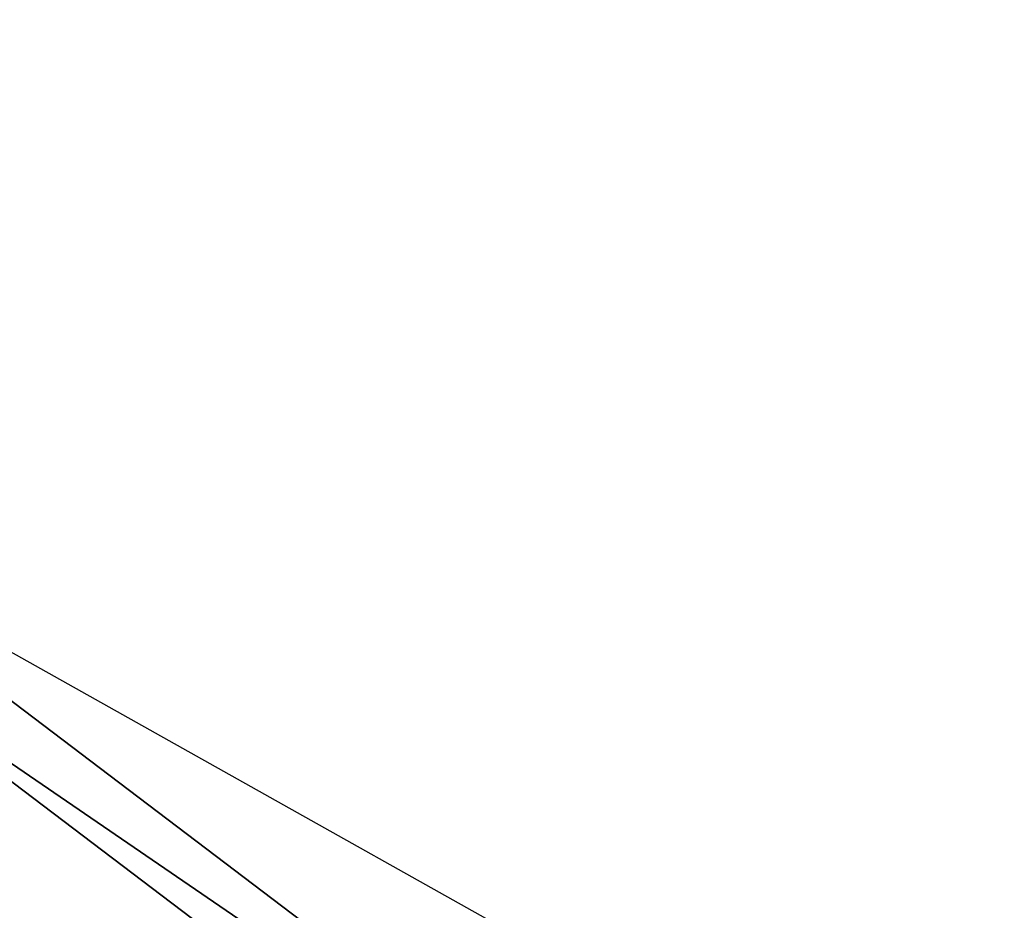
# Model space of a CAD drawing. Header units: centimetres. Extents: x -30.2 to 45.3, y -8.4 to 52.9.
# Tile 121 of 256: x -27.41 to -27.256, y -5.34 to -5.201. Entities that reach past the tile are written whole.
import ezdxf

# ---------------------------------------------------------------- set-up
doc = ezdxf.new("R2010")
doc.units = ezdxf.units.CM
doc.layers.add('RF471304_Scharnier', color=7, linetype='Continuous', true_color=0xb1581b)

msp = doc.modelspace()

# ---------------------------------------------------------------- meshes
at = {"layer": 'RF471304_Scharnier', "color": 213, "true_color": 0xe158c7}
mesh = msp.add_polyface(dxfattribs=at)
corners = [(-27.56703567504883, -5.386471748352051, 18.61225891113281), (-27.56703567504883, -5.386471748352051, 18.562255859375), (-27.44961166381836, -5.290724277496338, 18.562255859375), (-27.62209320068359, -5.658796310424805, 18.61225891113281), (-27.62209320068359, -5.658796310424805, 18.562255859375), (-27.08651733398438, -5.502763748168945, 18.61225891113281), (-27.08651733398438, -5.502763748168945, 18.562255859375), (-26.25140762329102, -5.239430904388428, 18.562255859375), (-26.25140762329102, -5.239430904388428, 18.61225891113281), (-27.20496368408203, -5.498262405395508, 18.61225891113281), (-27.20496368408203, -5.498262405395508, 18.562255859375), (-27.28590965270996, -5.414875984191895, 18.61225891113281), (-27.28590965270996, -5.414875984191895, 18.562255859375), (-27.44961166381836, -5.290724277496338, 18.61225891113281), (-27.57612800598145, -5.380982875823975, 18.53225708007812), (-27.44983673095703, -5.278003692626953, 18.53225708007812), (-27.63150024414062, -5.654858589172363, 18.53225708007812), (-27.08787155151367, -5.492705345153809, 18.53225708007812), (-26.25409317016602, -5.229792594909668, 18.53225708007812), (-27.20058059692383, -5.48842191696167, 18.53225708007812), (-27.27926254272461, -5.407366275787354, 18.53225708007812), (-27.60340690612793, -5.364516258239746, 18.50225830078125), (-27.45050811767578, -5.239842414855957, 18.50225830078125), (-27.65971946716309, -5.643045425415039, 18.50225830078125), (-27.0919303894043, -5.462529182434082, 18.50225830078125), (-26.26215171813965, -5.20087718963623, 18.50225830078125), (-27.18742752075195, -5.458899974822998, 18.50225830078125), (-27.25932121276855, -5.384838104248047, 18.50225830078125)]
mesh.append_faces([[corners[k] for k in face] for face in [(25, 24, 27)]], dxfattribs={"vtx1": -1, "vtx2": -1, "color": 213})
mesh.append_faces([[corners[k] for k in face] for face in [(0, 1, 2), (3, 4, 1), (1, 0, 3), (5, 6, 7), (7, 8, 5), (9, 10, 6), (6, 5, 9), (11, 12, 10), (10, 9, 11), (13, 2, 12), (12, 11, 13), (1, 14, 15), (4, 16, 14), (14, 1, 4), (6, 17, 18), (18, 7, 6), (10, 19, 17), (17, 6, 10), (12, 20, 19), (19, 10, 12), (2, 15, 20), (20, 12, 2), (14, 21, 22), (16, 23, 21), (21, 14, 16), (17, 24, 25), (19, 26, 24), (24, 17, 19), (20, 27, 26), (26, 19, 20), (27, 20, 15), (24, 26, 27)]], dxfattribs={"vtx2": -1, "color": 213})

doc.saveas('drawing.dxf')
